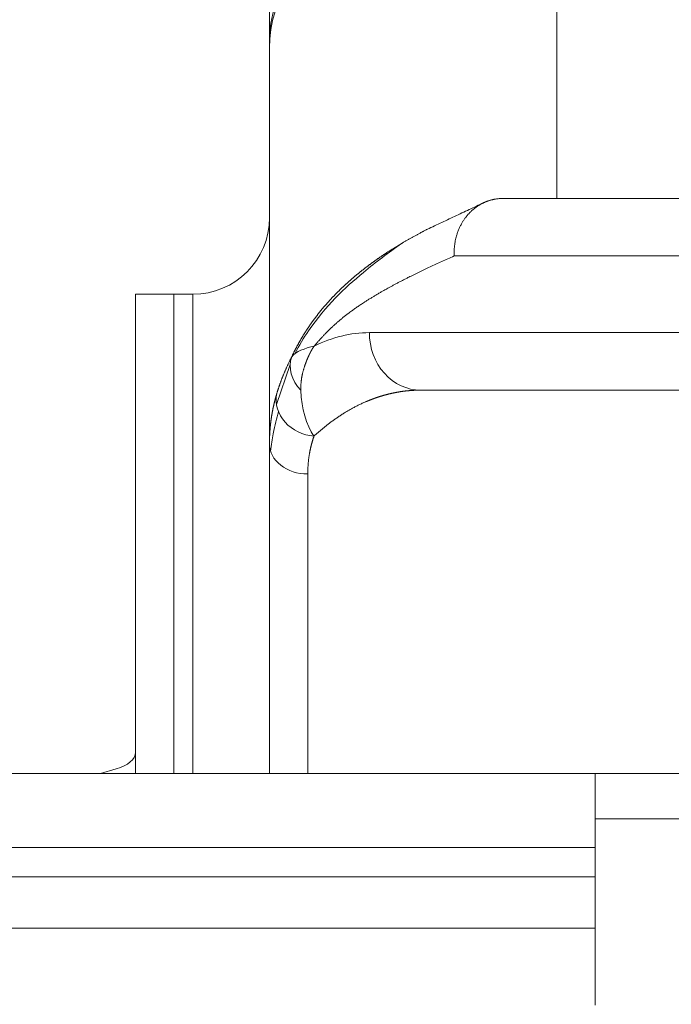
# Model space of a CAD drawing. Header units: millimetres. Extents: x 176 to 9387, y -11044 to -3322.
# Tile 192 of 256: x 8268 to 8302, y -9917 to -9866. Entities that reach past the tile are written whole.
import ezdxf

# ---------------------------------------------------------------- set-up
doc = ezdxf.new("R2010")
doc.units = ezdxf.units.MM
doc.header["$LTSCALE"] = 0.3175
doc.layers.add('1轮廓实线层', color=7, linetype='Continuous', lineweight=18)
doc.layers.add('7标注层', color=4, linetype='Continuous', lineweight=13)
doc.styles.add('PC_TEXTSTYLE', font='ISOCP.SHX', dxfattribs={"width": 0.707, "bigfont": 'GBCBIG.SHX'})
doc.dimstyles.new('GB_LINEAR', dxfattribs={"dimtxt": 3.5, "dimasz": 3.5, "dimexe": 1, "dimexo": 0, "dimgap": 1.5, "dimtad": 1, "dimdsep": 46, "dimtxsty": 'PC_TEXTSTYLE', "dimcen": 0, "dimclrd": 256, "dimclrt": 3, "dimadec": 0, "dimazin": 2, "dimtp": 0.1, "dimtm": 0.1, "dimtfac": 0.71, "dimtdec": 3, "dimtmove": 0, "dimatfit": 3, "dimfxl": 1, "dimtfill": 1, "dimarcsym": 0})

# ---------------------------------------------------------------- blocks, each defined once
blk = doc.blocks.new('*D62')
at = {"layer": '7标注层', "color": 0, "lineweight": -2, "transparency": 16777216}
for p, q in [((8281.856, -9770.193), (8255.356, -9770.193)), ((8347.857, -9931.193), (8255.356, -9931.193))]:
    blk.add_line(p, q, dxfattribs=at)
at = {"layer": '7标注层', "lineweight": -2, "transparency": 16777216}
blk.add_line((8258.856, -9782.443), (8258.856, -9918.943), dxfattribs=at)
at = {"layer": '7标注层', "transparency": 16777216}
for points in [[(8260.898, -9782.443), (8256.815, -9782.443), (8258.856, -9770.193)], [(8256.815, -9918.943), (8260.898, -9918.943), (8258.856, -9931.193)]]:
    blk.add_solid(points, dxfattribs=at)
at = {"layer": 'Defpoints', "color": 0, "transparency": 16777216}
for p in [(8281.856, -9770.193), (8258.856, -9931.193), (8347.857, -9931.193)]:
    blk.add_point(p, dxfattribs=at)
at = {"layer": '7标注层', "color": 3, "transparency": 16777216, "insert": (8247.481, -9850.693), "char_height": 12.25, "attachment_point": 5, "rotation": 90, "style": 'PC_TEXTSTYLE', "bg_fill": 3, "box_fill_scale": 1.1, "bg_fill_color": 257, "bg_fill_transparency": 0}
blk.add_mtext('161', dxfattribs=at)

msp = doc.modelspace()

# ---------------------------------------------------------------- linework, layer by layer
at = {"layer": '1轮廓实线层'}
for p, q in [((8296.35631, -9875.19279), (8296.35631, -9857.61647)), ((8281.35631, -9888.00292), (8281.35631, -9867.34357)), ((8333.32933, -9875.19279), (8293.46174, -9875.19279)), ((8293.47352, -9875.19279), (8333.35631, -9875.19279)), ((8330.68329, -9878.19279), (8290.99914, -9878.19279)), ((8276.35631, -9880.19279), (8274.35631, -9880.19279)), ((8274.35631, -9905.19033), (8274.35631, -9880.19279)), ((8277.35631, -9880.19279), (8276.35631, -9880.19279)), ((8276.35631, -9905.19033), (8276.35631, -9880.19279)), ((8277.35631, -9905.19319), (8277.35631, -9880.19279)), ((8277.35631, -9905.19241), (8277.35631, -9880.19279)), ((8286.57382, -9882.19279), (8328.68329, -9882.19279)), ((8282.43943, -9883.85305), (8281.72162, -9885.93724)), ((8289.21987, -9885.19279), (8331.32933, -9885.19279)), ((8331.35631, -9885.19279), (8289.24684, -9885.19279)), ((8281.35631, -9905.19279), (8281.35631, -9888.00292)), ((8283.35631, -9889.56564), (8283.35631, -9905.19279)), ((8273.35631, -9904.95519), (8272.53304, -9905.19284)), ((8166.85631, -9905.19279), (8298.35631, -9905.19279)), ((8298.35631, -9905.19279), (8298.35631, -9907.5539)), ((8298.35631, -9905.19279), (8313.35631, -9905.19279)), ((8298.35631, -9917.27427), (8298.35631, -9907.5539)), ((8298.35631, -9907.5539), (8313.35631, -9907.5539)), ((8166.85631, -9909.04521), (8298.35631, -9909.04521)), ((8298.35631, -9910.58214), (8166.85631, -9910.58214)), ((8166.85631, -9913.26229), (8298.35631, -9913.26229))]:
    msp.add_line(p, q, dxfattribs=at)
msp.add_arc((8277.35631, -9876.19279), 4, 270, 0, dxfattribs=at)
for centre, major_axis, ratio, start_param, end_param in [((8296.35631, -9867.01284), (-15, 0), 0.63553586, 4.71785984, 6.28318531), ((8296.35631, -9867.34357), (-15, 0), 0.64847358, 4.71238898, 6.28318531), ((8286.57382, -9905.19279), (0, -23), 0.50952545, 3.14159265, 3.38982944), ((8289.24684, -9882.19279), (0, -3), 0.89100652, 4.71238898, 6.28318531), ((8284.36267, -9884.21438), (1.76698, -0.9369), 0.81492188, 3.26067949, 4.33026164), ((8283.68089, -9885.83248), (1.9083, -0.59867), 0.87040535, 3.2394097, 4.97895474), ((8283.35631, -9888.00292), (2, 0), 0.78135768, 3.14159265, 4.71238898), ((8272.35631, -9904.08916), (2, 0), 0.5, 5.23598776, 6.28318531)]:
    msp.add_ellipse(centre, major_axis=major_axis, ratio=ratio, start_param=start_param, end_param=end_param, dxfattribs=at)
for points, degree in [([(8281.35631, -9867.01284), (8281.35631, -9861.99216), (8281.35631, -9855.53019), (8281.35631, -9849.03916)], 3), ([(8281.35631, -9867.34357), (8281.35631, -9867.23411), (8281.35631, -9867.12386), (8281.35631, -9867.01284)], 3), ([(8292.54261, -9875.4155), (8289.50511, -9876.84291)], 1), ([(8283.6945, -9882.89781), (8283.2031, -9883.00784), (8282.72862, -9883.17176), (8282.5175, -9883.45519)], 3), ([(8283.68089, -9887.5925), (8283.27567, -9887.00577), (8283.03217, -9886.16677), (8282.99534, -9885.20111)], 3)]:
    msp.add_open_spline(points, degree=degree, dxfattribs=at)
for points, degree, knots in [([(8290.99913, -9878.19267), (8290.99901, -9878.18989), (8290.99852, -9878.17877), (8290.99766, -9878.15642), (8290.99639, -9878.11441), (8290.99521, -9878.03612), (8290.99682, -9877.92794), (8291.00393, -9877.79487), (8291.02043, -9877.61936), (8291.05511, -9877.39808), (8291.11148, -9877.16588), (8291.17643, -9876.96386), (8291.24259, -9876.79407), (8291.31565, -9876.63531), (8291.39418, -9876.488), (8291.47677, -9876.35231), (8291.54665, -9876.25061), (8291.60089, -9876.17782), (8291.63841, -9876.12975), (8291.67683, -9876.08275), (8291.71612, -9876.03684), (8291.75623, -9875.99206), (8291.79715, -9875.94842), (8291.83882, -9875.90595), (8291.88123, -9875.86467), (8291.92432, -9875.8246), (8291.96807, -9875.78575), (8292.01244, -9875.74814), (8292.05738, -9875.71178), (8292.10286, -9875.67668), (8292.14884, -9875.64285), (8292.19529, -9875.6103), (8292.24216, -9875.57903), (8292.28941, -9875.54904), (8292.33701, -9875.52034), (8292.38491, -9875.49292), (8292.43309, -9875.46678), (8292.4815, -9875.44193), (8292.5301, -9875.41834), (8292.57886, -9875.39602), (8292.62774, -9875.37495), (8292.67671, -9875.35513), (8292.72572, -9875.33654), (8292.77476, -9875.31917), (8292.82378, -9875.30301), (8292.87275, -9875.28804), (8292.92164, -9875.27425), (8292.97043, -9875.26161), (8293.01907, -9875.25011), (8293.06754, -9875.23974), (8293.11581, -9875.23041), (8293.14801, -9875.22506), (8293.16404, -9875.22239)], 3, [0, 0, 0, 0, 0.00194938, 0.00779361, 0.01566354, 0.03139478, 0.06269338, 0.09162265, 0.12519641, 0.18712626, 0.25039041, 0.29587702, 0.33998442, 0.38258139, 0.42355436, 0.46280742, 0.50026198, 0.51556342, 0.53083987, 0.54608762, 0.56130302, 0.57648246, 0.59162237, 0.60671922, 0.62176954, 0.63676994, 0.65171707, 0.66660766, 0.6814385, 0.69620648, 0.71090855, 0.72554174, 0.74010319, 0.75459009, 0.76899975, 0.78332957, 0.79757704, 0.81173973, 0.82581534, 0.83980165, 0.85369653, 0.86749796, 0.88120403, 0.89481292, 0.90832291, 0.92173237, 0.9350398, 0.94824376, 0.96134294, 0.97433611, 0.98722215, 1, 1, 1, 1]), ([(8293.16405, -9875.2224), (8293.2307, -9875.21174), (8293.28984, -9875.20429), (8293.35497, -9875.19832), (8293.36758, -9875.19729), (8293.39158, -9875.19558), (8293.40301, -9875.19489), (8293.43577, -9875.19328), (8293.45553, -9875.19279), (8293.47352, -9875.19279)], 3, [0, 0, 0, 0, 0.5, 0.5, 0.625, 0.625, 0.75, 0.75, 1, 1, 1, 1]), ([(8289.36459, -9876.92192), (8289.37512, -9876.91638), (8289.43137, -9876.88681), (8289.50492, -9876.84848), (8289.568, -9876.81591), (8289.58526, -9876.80702)], 3, [0, 0, 0, 0, 0.1433475, 0.7656892, 1, 1, 1, 1]), ([(8282.5175, -9883.45519), (8282.52375, -9883.44189), (8282.53627, -9883.41524), (8282.5552, -9883.37546), (8282.57428, -9883.33573), (8282.59351, -9883.29609), (8282.6129, -9883.25652), (8282.63243, -9883.21704), (8282.65212, -9883.17763), (8282.67196, -9883.13829), (8282.69196, -9883.09904), (8282.7121, -9883.05986), (8282.7324, -9883.02076), (8282.75285, -9882.98174), (8282.77345, -9882.9428), (8282.7942, -9882.90393), (8282.8151, -9882.86515), (8282.83616, -9882.82644), (8282.85737, -9882.78781), (8282.87873, -9882.74926), (8282.90024, -9882.71079), (8282.9219, -9882.67239), (8282.94371, -9882.63408), (8282.96568, -9882.59585), (8282.98779, -9882.55769), (8283.01006, -9882.51961), (8283.03248, -9882.48162), (8283.05505, -9882.4437), (8283.07777, -9882.40586), (8283.10064, -9882.3681), (8283.12367, -9882.33042), (8283.14684, -9882.29282), (8283.17017, -9882.2553), (8283.19364, -9882.21786), (8283.21727, -9882.1805), (8283.24105, -9882.14322), (8283.26497, -9882.10602), (8283.28905, -9882.0689), (8283.31328, -9882.03186), (8283.33766, -9881.9949), (8283.36219, -9881.95802), (8283.38687, -9881.92122), (8283.4117, -9881.8845), (8283.43667, -9881.84786), (8283.4618, -9881.8113), (8283.48708, -9881.77482), (8283.51251, -9881.73842), (8283.53808, -9881.7021), (8283.56381, -9881.66586), (8283.58969, -9881.62971), (8283.61571, -9881.59363), (8283.64188, -9881.55763), (8283.66821, -9881.52171), (8283.69468, -9881.48588), (8283.7213, -9881.45012), (8283.74807, -9881.41445), (8283.77498, -9881.37886), (8283.80205, -9881.34334), (8283.82926, -9881.30791), (8283.85662, -9881.27256), (8283.88413, -9881.23729), (8283.91179, -9881.20209), (8283.93959, -9881.16698), (8283.96754, -9881.13195), (8283.99564, -9881.09701), (8284.02389, -9881.06214), (8284.05228, -9881.02735), (8284.08082, -9880.99264), (8284.10951, -9880.95802), (8284.13834, -9880.92347), (8284.16732, -9880.88901), (8284.19645, -9880.85462), (8284.22572, -9880.82032), (8284.25514, -9880.7861), (8284.2847, -9880.75195), (8284.31441, -9880.71789), (8284.34427, -9880.68391), (8284.37427, -9880.65001), (8284.40441, -9880.61619), (8284.4347, -9880.58245), (8284.46514, -9880.54879), (8284.49572, -9880.51521), (8284.52644, -9880.48171), (8284.55731, -9880.4483), (8284.58832, -9880.41496), (8284.61948, -9880.3817), (8284.65078, -9880.34852), (8284.68222, -9880.31543), (8284.7138, -9880.28241), (8284.74553, -9880.24947), (8284.7774, -9880.21661), (8284.80942, -9880.18384), (8284.84158, -9880.15114), (8284.87387, -9880.11852), (8284.90632, -9880.08599), (8284.9389, -9880.05353), (8284.97162, -9880.02115), (8285.00449, -9879.98885), (8285.0375, -9879.95663), (8285.07064, -9879.9245), (8285.10393, -9879.89244), (8285.13736, -9879.86046), (8285.17093, -9879.82856), (8285.20464, -9879.79673), (8285.23849, -9879.76499), (8285.27248, -9879.73333), (8285.30661, -9879.70174), (8285.34087, -9879.67024), (8285.37528, -9879.63881), (8285.40982, -9879.60746), (8285.44451, -9879.5762), (8285.47933, -9879.54501), (8285.51428, -9879.51389), (8285.54938, -9879.48286), (8285.58461, -9879.4519), (8285.61999, -9879.42103), (8285.65549, -9879.39023), (8285.69114, -9879.35951), (8285.72692, -9879.32886), (8285.76283, -9879.2983), (8285.79889, -9879.26781), (8285.83507, -9879.2374), (8285.8714, -9879.20707), (8285.90785, -9879.17681), (8285.94445, -9879.14663), (8285.98117, -9879.11653), (8286.01803, -9879.08651), (8286.05503, -9879.05656), (8286.09216, -9879.02669), (8286.12942, -9878.9969), (8286.16681, -9878.96718), (8286.20434, -9878.93754), (8286.242, -9878.90797), (8286.27979, -9878.87848), (8286.31772, -9878.84907), (8286.35577, -9878.81973), (8286.39396, -9878.79047), (8286.43227, -9878.76128), (8286.47072, -9878.73217), (8286.5093, -9878.70314), (8286.548, -9878.67417), (8286.58684, -9878.64529), (8286.62581, -9878.61648), (8286.6649, -9878.58774), (8286.70413, -9878.55907), (8286.74348, -9878.53049), (8286.78296, -9878.50197), (8286.82257, -9878.47353), (8286.8623, -9878.44516), (8286.90216, -9878.41687), (8286.94215, -9878.38865), (8286.98227, -9878.3605), (8287.02251, -9878.33242), (8287.06287, -9878.30442), (8287.10337, -9878.27649), (8287.14398, -9878.24863), (8287.18472, -9878.22084), (8287.22559, -9878.19313), (8287.26658, -9878.16549), (8287.30769, -9878.13792), (8287.34893, -9878.11042), (8287.39028, -9878.08299), (8287.45459, -9878.04057), (8287.54237, -9877.98326), (8287.65418, -9877.91131), (8287.76766, -9877.83934), (8287.88279, -9877.76736), (8287.9996, -9877.69537), (8288.11809, -9877.62339), (8288.23826, -9877.55141), (8288.36012, -9877.47944), (8288.48369, -9877.40749), (8288.60896, -9877.33557), (8288.73594, -9877.26368), (8288.86464, -9877.19182), (8288.99505, -9877.12001), (8289.12719, -9877.04825), (8289.25054, -9876.98218), (8289.3299, -9876.94019), (8289.36459, -9876.92192)], 3, [0, 0, 0, 0, 0.00374157, 0.00749235, 0.01125241, 0.0150218, 0.01880058, 0.02258879, 0.0263865, 0.03019375, 0.03401059, 0.03783709, 0.04167328, 0.04551921, 0.04937494, 0.05324051, 0.05711597, 0.06100136, 0.06489673, 0.06880213, 0.0727176, 0.07664318, 0.08057892, 0.08452485, 0.08848103, 0.09244748, 0.09642426, 0.1004114, 0.10440893, 0.10841691, 0.11243535, 0.11646431, 0.12050382, 0.12455392, 0.12861463, 0.132686, 0.13676805, 0.14086083, 0.14496437, 0.14907869, 0.15320383, 0.15733983, 0.1614867, 0.16564449, 0.16981323, 0.17399293, 0.17818363, 0.18238537, 0.18659816, 0.19082204, 0.19505702, 0.19930315, 0.20356044, 0.20782892, 0.21210861, 0.21639954, 0.22070174, 0.22501523, 0.22934002, 0.23367615, 0.23802364, 0.24238251, 0.24675277, 0.25113446, 0.25552759, 0.25993219, 0.26434827, 0.26877586, 0.27321497, 0.27766562, 0.28212783, 0.28660163, 0.29108702, 0.29558403, 0.30009268, 0.30461298, 0.30914494, 0.3136886, 0.31824395, 0.32281102, 0.32738983, 0.33198038, 0.3365827, 0.3411968, 0.34582269, 0.35046039, 0.35510991, 0.35977127, 0.36444448, 0.36912956, 0.37382651, 0.37853535, 0.38325609, 0.38798875, 0.39273334, 0.39748986, 0.40225834, 0.40703878, 0.41183119, 0.41663559, 0.42145198, 0.42628038, 0.4311208, 0.43597325, 0.44083774, 0.44571428, 0.45060287, 0.45550354, 0.46041628, 0.46534111, 0.47027804, 0.47522708, 0.48018823, 0.4851615, 0.49014691, 0.49514446, 0.50015416, 0.50517602, 0.51021005, 0.51525625, 0.52031463, 0.52538521, 0.53046799, 0.53556297, 0.54067017, 0.54578958, 0.55092123, 0.55606512, 0.56122124, 0.56638962, 0.57157026, 0.57676316, 0.58196834, 0.58718579, 0.59241553, 0.59765756, 0.60291189, 0.60817853, 0.61345748, 0.61874875, 0.62405234, 0.62936826, 0.63469653, 0.64003713, 0.64539009, 0.6507554, 0.65613308, 0.66152312, 0.66692554, 0.67234035, 0.67776754, 0.68320712, 0.6886591, 0.69412349, 0.69960029, 0.7050895, 0.71059115, 0.71610522, 0.72163172, 0.72717067, 0.73272206, 0.73828591, 0.74386222, 0.75865566, 0.77364635, 0.78883412, 0.8042188, 0.81980021, 0.83557817, 0.8515525, 0.86772303, 0.88408956, 0.90065194, 0.91740998, 0.93436351, 0.95151238, 0.96885642, 0.98639549, 1, 1, 1, 1]), ([(8282.67935, -9883.29453), (8282.90434, -9882.85899), (8283.14517, -9882.46507), (8284.29258, -9880.7889), (8285.27357, -9879.86939), (8286.91924, -9878.50607), (8287.5835, -9878.01328), (8288.25173, -9877.54338)], 3, [0, 0, 0, 0, 0.14421339, 0.14421339, 0.65910737, 0.65910737, 1, 1, 1, 1]), ([(8290.99914, -9878.19279), (8288.68352, -9879.21475), (8287.27282, -9880.02437), (8286.16534, -9880.65996), (8285.4402, -9881.21384), (8284.4553, -9881.96613), (8283.6945, -9882.89781)], 2, [0, 0, 0, 0.5, 0.5, 0.75, 0.75, 1, 1, 1]), ([(8283.69478, -9882.9006), (8283.69428, -9882.90087), (8283.69323, -9882.90144), (8283.69159, -9882.90257), (8283.68982, -9882.90396), (8283.68792, -9882.90563), (8283.68587, -9882.90756), (8283.6837, -9882.90976), (8283.68138, -9882.91223), (8283.67893, -9882.91497), (8283.67635, -9882.91798), (8283.67363, -9882.92127), (8283.67078, -9882.92482), (8283.66779, -9882.92865), (8283.66467, -9882.93274), (8283.66142, -9882.93712), (8283.65804, -9882.94176), (8283.65452, -9882.94668), (8283.65087, -9882.95187), (8283.6471, -9882.95733), (8283.64319, -9882.96307), (8283.63916, -9882.96908), (8283.635, -9882.97537), (8283.63072, -9882.98193), (8283.62631, -9882.98877), (8283.62177, -9882.99589), (8283.61711, -9883.00328), (8283.61233, -9883.01095), (8283.60743, -9883.0189), (8283.60241, -9883.02713), (8283.59727, -9883.03564), (8283.59202, -9883.04443), (8283.58665, -9883.05349), (8283.58116, -9883.06284), (8283.57557, -9883.07247), (8283.56986, -9883.08238), (8283.56404, -9883.09258), (8283.55811, -9883.10306), (8283.55208, -9883.11382), (8283.54594, -9883.12487), (8283.5397, -9883.1362), (8283.53336, -9883.14782), (8283.52691, -9883.15972), (8283.52037, -9883.17191), (8283.51374, -9883.18439), (8283.50701, -9883.19716), (8283.50019, -9883.21022), (8283.49328, -9883.22356), (8283.48628, -9883.2372), (8283.4792, -9883.25112), (8283.47204, -9883.26534), (8283.46479, -9883.27985), (8283.45747, -9883.29466), (8283.45006, -9883.30975), (8283.44259, -9883.32514), (8283.43505, -9883.34083), (8283.42743, -9883.35681), (8283.41975, -9883.37308), (8283.41201, -9883.38966), (8283.4042, -9883.40652), (8283.39634, -9883.42369), (8283.38842, -9883.44115), (8283.38045, -9883.45891), (8283.37243, -9883.47697), (8283.36436, -9883.49533), (8283.35625, -9883.51398), (8283.3481, -9883.53294), (8283.33991, -9883.55219), (8283.33169, -9883.57175), (8283.32343, -9883.59161), (8283.31515, -9883.61176), (8283.30684, -9883.63222), (8283.2985, -9883.65298), (8283.29015, -9883.67404), (8283.28179, -9883.6954), (8283.27341, -9883.71706), (8283.26502, -9883.73902), (8283.25663, -9883.76128), (8283.24823, -9883.78385), (8283.23984, -9883.80671), (8283.23145, -9883.82988), (8283.22308, -9883.85335), (8283.21471, -9883.87711), (8283.20636, -9883.90118), (8283.19803, -9883.92554), (8283.18973, -9883.9502), (8283.17769, -9883.98646), (8283.16237, -9884.03419), (8283.14436, -9884.09336), (8283.1274, -9884.15227), (8283.11148, -9884.21091), (8283.09659, -9884.26926), (8283.08274, -9884.32731), (8283.0699, -9884.38503), (8283.05808, -9884.44242), (8283.04726, -9884.49945), (8283.03744, -9884.5561), (8283.02862, -9884.61237), (8283.02078, -9884.66824), (8283.01391, -9884.72368), (8283.008, -9884.7787), (8283.00306, -9884.83326), (8282.99906, -9884.88735), (8282.996, -9884.94097), (8282.99388, -9884.9941), (8282.99266, -9885.04672), (8282.99238, -9885.09882), (8282.99292, -9885.15039), (8282.99405, -9885.18462), (8282.99461, -9885.20163)], 3, [0, 0, 0, 0, 0.00100488, 0.00211704, 0.0033387, 0.00467153, 0.00611682, 0.00767557, 0.00934857, 0.01113645, 0.01303974, 0.01505885, 0.01719414, 0.01944591, 0.02181438, 0.02429979, 0.02690229, 0.02962204, 0.03245917, 0.03541377, 0.03848596, 0.0416758, 0.04498335, 0.04840868, 0.05195183, 0.05561284, 0.05939174, 0.06328855, 0.06730329, 0.07143598, 0.07568662, 0.08005521, 0.08454176, 0.08914626, 0.0938687, 0.09870908, 0.10366737, 0.10874356, 0.11393762, 0.11924954, 0.12467928, 0.13022683, 0.13589214, 0.14167518, 0.14757591, 0.15359431, 0.15973031, 0.16598389, 0.17235499, 0.17884357, 0.18544957, 0.19217295, 0.19901363, 0.20597158, 0.21304671, 0.22023898, 0.22754832, 0.23497465, 0.24251791, 0.25017803, 0.25795491, 0.2658485, 0.2738587, 0.28198543, 0.2902286, 0.29858813, 0.30706392, 0.31565586, 0.32436387, 0.33318784, 0.34212767, 0.35118324, 0.36035444, 0.36964116, 0.37904327, 0.38856066, 0.39819319, 0.40794074, 0.41780318, 0.42778035, 0.43787213, 0.44807836, 0.4583989, 0.46883359, 0.47938227, 0.49004479, 0.50082096, 0.52635253, 0.55160185, 0.57657054, 0.60126029, 0.62567278, 0.64980972, 0.67367283, 0.69726386, 0.72058459, 0.74363681, 0.76642232, 0.78894297, 0.8112006, 0.83319709, 0.85493434, 0.87641425, 0.89763878, 0.91860988, 0.93932953, 0.95979974, 0.98002255, 1, 1, 1, 1]), ([(8281.73083, -9885.39888), (8281.73459, -9885.38636), (8281.74216, -9885.36117), (8281.75383, -9885.32301), (8281.76581, -9885.28428), (8281.77815, -9885.24497), (8281.79083, -9885.20508), (8281.80388, -9885.16462), (8281.81729, -9885.12359), (8281.83107, -9885.08197), (8281.84523, -9885.03979), (8281.85978, -9884.99703), (8281.87473, -9884.9537), (8281.89008, -9884.9098), (8281.90584, -9884.86532), (8281.92202, -9884.82028), (8281.93863, -9884.77467), (8281.95567, -9884.7285), (8281.97316, -9884.68175), (8281.9911, -9884.63445), (8282.0095, -9884.58658), (8282.02837, -9884.53815), (8282.04771, -9884.48916), (8282.06754, -9884.43961), (8282.08786, -9884.38951), (8282.10869, -9884.33885), (8282.13003, -9884.28764), (8282.15188, -9884.23588), (8282.17427, -9884.18358), (8282.19719, -9884.13072), (8282.22066, -9884.07733), (8282.24469, -9884.0234), (8282.26928, -9883.96893), (8282.29444, -9883.91392), (8282.32019, -9883.85839), (8282.34652, -9883.80232), (8282.37346, -9883.74574), (8282.40101, -9883.68862), (8282.42918, -9883.631), (8282.45799, -9883.57285), (8282.4874, -9883.5142), (8282.50744, -9883.47491), (8282.5175, -9883.45519)], 3, [0, 0, 0, 0, 0.02019379, 0.04063722, 0.06133005, 0.08227207, 0.10346305, 0.12490276, 0.14659096, 0.16852743, 0.19071191, 0.21314416, 0.23582393, 0.25875098, 0.28192505, 0.30534588, 0.32901321, 0.35292678, 0.37708633, 0.40149158, 0.42614227, 0.45103812, 0.47617886, 0.50156421, 0.52719389, 0.55306761, 0.5791851, 0.60554606, 0.63215021, 0.65899726, 0.68608691, 0.71341888, 0.74099286, 0.76880856, 0.79686569, 0.82516393, 0.853703, 0.88248258, 0.91150237, 0.94076208, 0.97026139, 1, 1, 1, 1]), ([(8281.35631, -9888.00292), (8281.35633, -9887.9881), (8281.35636, -9887.95845), (8281.35668, -9887.91415), (8281.35719, -9887.86999), (8281.3579, -9887.82598), (8281.35881, -9887.78212), (8281.35992, -9887.73841), (8281.36123, -9887.69485), (8281.36272, -9887.65145), (8281.36442, -9887.60819), (8281.3663, -9887.56508), (8281.36838, -9887.52212), (8281.37064, -9887.47932), (8281.37309, -9887.43667), (8281.37573, -9887.39417), (8281.37855, -9887.35182), (8281.38155, -9887.30963), (8281.38473, -9887.26759), (8281.38809, -9887.22571), (8281.39163, -9887.18397), (8281.39535, -9887.1424), (8281.39924, -9887.10097), (8281.40331, -9887.0597), (8281.40754, -9887.01859), (8281.41195, -9886.97763), (8281.41652, -9886.93683), (8281.42126, -9886.89618), (8281.42617, -9886.85569), (8281.43124, -9886.81535), (8281.43648, -9886.77517), (8281.44187, -9886.73515), (8281.44742, -9886.69528), (8281.45314, -9886.65557), (8281.459, -9886.61601), (8281.46503, -9886.57661), (8281.47121, -9886.53737), (8281.47753, -9886.49829), (8281.48401, -9886.45936), (8281.49064, -9886.42059), (8281.49742, -9886.38198), (8281.50434, -9886.34352), (8281.51141, -9886.30522), (8281.51862, -9886.26708), (8281.52597, -9886.2291), (8281.53346, -9886.19127), (8281.54109, -9886.1536), (8281.54886, -9886.11609), (8281.55676, -9886.07874), (8281.5648, -9886.04154), (8281.57297, -9886.0045), (8281.58127, -9885.96762), (8281.5897, -9885.93089), (8281.59826, -9885.89432), (8281.60695, -9885.85791), (8281.61576, -9885.82166), (8281.6247, -9885.78556), (8281.63376, -9885.74963), (8281.64294, -9885.71384), (8281.65225, -9885.67822), (8281.66167, -9885.64275), (8281.6712, -9885.60744), (8281.68086, -9885.57228), (8281.69062, -9885.53729), (8281.70051, -9885.50244), (8281.7105, -9885.46776), (8281.7206, -9885.43322), (8281.72742, -9885.41033), (8281.73083, -9885.39888)], 3, [0, 0, 0, 0, 0.01537339, 0.03073752, 0.04609252, 0.06143849, 0.07677556, 0.09210382, 0.10742339, 0.1227344, 0.13803693, 0.15333113, 0.16861708, 0.18389491, 0.19916474, 0.21442666, 0.2296808, 0.24492728, 0.26016619, 0.27539766, 0.2906218, 0.30583873, 0.32104855, 0.33625139, 0.35144734, 0.36663654, 0.38181909, 0.39699511, 0.41216471, 0.427328, 0.4424851, 0.45763613, 0.47278119, 0.48792041, 0.5030539, 0.51818176, 0.53330413, 0.54842111, 0.56353282, 0.57863937, 0.59374088, 0.60883746, 0.62392923, 0.63901631, 0.6540988, 0.66917684, 0.68425052, 0.69931998, 0.71438532, 0.72944665, 0.74450411, 0.7595578, 0.77460784, 0.78965435, 0.80469744, 0.81973723, 0.83477383, 0.84980737, 0.86483797, 0.87986573, 0.89489078, 0.90991323, 0.9249332, 0.93995081, 0.95496618, 0.96997942, 0.98499065, 1, 1, 1, 1]), ([(8289.24684, -9885.19279), (8289.23346, -9885.19281), (8289.20678, -9885.19286), (8289.16687, -9885.19322), (8289.12718, -9885.1938), (8289.0877, -9885.1946), (8289.04844, -9885.19562), (8289.00939, -9885.19686), (8288.97055, -9885.19832), (8288.93194, -9885.19999), (8288.89353, -9885.20186), (8288.85534, -9885.20393), (8288.81737, -9885.20621), (8288.77962, -9885.20868), (8288.74207, -9885.21135), (8288.70475, -9885.2142), (8288.66764, -9885.21724), (8288.63074, -9885.22046), (8288.59406, -9885.22387), (8288.55759, -9885.22744), (8288.52134, -9885.23119), (8288.48531, -9885.23511), (8288.44949, -9885.2392), (8288.41388, -9885.24345), (8288.37849, -9885.24785), (8288.34332, -9885.25242), (8288.30836, -9885.25713), (8288.27362, -9885.262), (8288.23909, -9885.26701), (8288.20478, -9885.27216), (8288.17068, -9885.27745), (8288.1368, -9885.28288), (8288.10313, -9885.28845), (8288.06968, -9885.29414), (8288.03644, -9885.29996), (8288.00342, -9885.30591), (8287.97061, -9885.31197), (8287.93802, -9885.31816), (8287.90565, -9885.32446), (8287.87349, -9885.33087), (8287.84154, -9885.33739), (8287.80981, -9885.34401), (8287.7783, -9885.35074), (8287.747, -9885.35757), (8287.71591, -9885.3645), (8287.68504, -9885.37152), (8287.65439, -9885.37863), (8287.62395, -9885.38584), (8287.59373, -9885.39312), (8287.56372, -9885.40049), (8287.53393, -9885.40794), (8287.50435, -9885.41547), (8287.47499, -9885.42308), (8287.44584, -9885.43075), (8287.41691, -9885.43849), (8287.3882, -9885.44631), (8287.35969, -9885.45418), (8287.33141, -9885.46212), (8287.30334, -9885.47011), (8287.27548, -9885.47816), (8287.24784, -9885.48627), (8287.22042, -9885.49442), (8287.19321, -9885.50263), (8287.16622, -9885.51088), (8287.13944, -9885.51917), (8287.11287, -9885.5275), (8287.08653, -9885.53588), (8287.06039, -9885.54428), (8287.03447, -9885.55273), (8287.00877, -9885.5612), (8286.98329, -9885.5697), (8286.95801, -9885.57823), (8286.93296, -9885.58678), (8286.90812, -9885.59535), (8286.88349, -9885.60395), (8286.85908, -9885.61256), (8286.83488, -9885.62118), (8286.8109, -9885.62982), (8286.78714, -9885.63847), (8286.76359, -9885.64713), (8286.74025, -9885.65579), (8286.71713, -9885.66445), (8286.69423, -9885.67312), (8286.67154, -9885.68179), (8286.64907, -9885.69046), (8286.62681, -9885.69912), (8286.60477, -9885.70777), (8286.58294, -9885.71642), (8286.56133, -9885.72505), (8286.53993, -9885.73367), (8286.51875, -9885.74228), (8286.49778, -9885.75087), (8286.47703, -9885.75944), (8286.45649, -9885.768), (8286.43617, -9885.77652), (8286.41607, -9885.78503), (8286.39618, -9885.79351), (8286.35346, -9885.81186), (8286.28808, -9885.84051), (8286.20024, -9885.88026), (8286.11308, -9885.92093), (8286.0266, -9885.96252), (8285.9408, -9886.005), (8285.85567, -9886.04834), (8285.77121, -9886.09253), (8285.68744, -9886.13755), (8285.60434, -9886.18338), (8285.52191, -9886.22998), (8285.44016, -9886.27736), (8285.35909, -9886.32547), (8285.27869, -9886.37431), (8285.19897, -9886.42385), (8285.11993, -9886.47407), (8285.04156, -9886.52495), (8284.96387, -9886.57648), (8284.88685, -9886.62863), (8284.81051, -9886.68139), (8284.73485, -9886.73472), (8284.65986, -9886.78863), (8284.58555, -9886.84308), (8284.51191, -9886.89805), (8284.43895, -9886.95354), (8284.36667, -9887.00951), (8284.29506, -9887.06596), (8284.22413, -9887.12286), (8284.15388, -9887.18019), (8284.0843, -9887.23794), (8284.0154, -9887.29609), (8283.94717, -9887.35463), (8283.87962, -9887.41352), (8283.81275, -9887.47278), (8283.74654, -9887.53231), (8283.70272, -9887.57249), (8283.68089, -9887.5925)], 3, [0, 0, 0, 0, 0.00698881, 0.01394096, 0.02085644, 0.02773527, 0.03457743, 0.04138293, 0.04815177, 0.05488396, 0.06157947, 0.06823833, 0.07486053, 0.08144607, 0.08799494, 0.09450716, 0.10098271, 0.10742161, 0.11382384, 0.12018941, 0.12651833, 0.13281058, 0.13906617, 0.1452851, 0.15146737, 0.15761298, 0.16372193, 0.16979422, 0.17582985, 0.18182882, 0.18779112, 0.19371677, 0.19960576, 0.20545809, 0.21127376, 0.21705277, 0.22279512, 0.22850081, 0.23416984, 0.23980221, 0.24539792, 0.25095697, 0.25647937, 0.2619651, 0.26741418, 0.27282659, 0.27820235, 0.28354144, 0.28884388, 0.29410966, 0.29933878, 0.30453124, 0.30968705, 0.31480619, 0.31988868, 0.3249345, 0.32994367, 0.33491619, 0.33985204, 0.34475123, 0.34961377, 0.35443965, 0.35922887, 0.36398144, 0.36869735, 0.3733766, 0.37801919, 0.38262512, 0.3871944, 0.39172702, 0.39622299, 0.4006823, 0.40510495, 0.40949094, 0.41384028, 0.41815297, 0.42242899, 0.42666837, 0.43087108, 0.43503714, 0.43916655, 0.4432593, 0.44731539, 0.45133483, 0.45531762, 0.45926375, 0.46317323, 0.46704605, 0.47088222, 0.47468173, 0.4784446, 0.4821708, 0.48586036, 0.48951326, 0.49312951, 0.49670911, 0.50025206, 0.50375835, 0.51954831, 0.53524329, 0.55084331, 0.56634838, 0.58175851, 0.59707372, 0.61229403, 0.62741944, 0.64244997, 0.65738565, 0.67222647, 0.68697247, 0.70162366, 0.71618005, 0.73064166, 0.74500851, 0.75928062, 0.773458, 0.78754067, 0.80152866, 0.81542197, 0.82922064, 0.84292468, 0.85653411, 0.87004895, 0.88346923, 0.89679496, 0.91002617, 0.92316288, 0.93620512, 0.9491529, 0.96200625, 0.9747652, 0.98742978, 1, 1, 1, 1]), ([(8281.41516, -9888.37883), (8281.44981, -9888.05086), (8281.49745, -9887.74606), (8281.63742, -9887.02271), (8281.73795, -9886.64455), (8281.83298, -9886.33011)], 3, [0, 0, 0, 0, 0.38905533, 0.38905533, 1, 1, 1, 1]), ([(8283.68089, -9887.5925), (8283.67733, -9887.60288), (8283.67023, -9887.62357), (8283.65977, -9887.65477), (8283.64948, -9887.68601), (8283.63938, -9887.71729), (8283.62946, -9887.74861), (8283.61972, -9887.77996), (8283.61016, -9887.81134), (8283.60079, -9887.84275), (8283.5916, -9887.87419), (8283.58259, -9887.90565), (8283.57376, -9887.93713), (8283.56512, -9887.96862), (8283.55666, -9888.00014), (8283.54838, -9888.03166), (8283.54028, -9888.06319), (8283.53237, -9888.09473), (8283.52464, -9888.12628), (8283.51709, -9888.15782), (8283.50973, -9888.18937), (8283.50254, -9888.22091), (8283.49554, -9888.25244), (8283.48872, -9888.28397), (8283.48209, -9888.31549), (8283.47564, -9888.34699), (8283.46937, -9888.37847), (8283.46328, -9888.40994), (8283.45737, -9888.44139), (8283.45165, -9888.47281), (8283.44416, -9888.51525), (8283.43516, -9888.56887), (8283.42498, -9888.63393), (8283.41551, -9888.69922), (8283.40673, -9888.76475), (8283.39866, -9888.83049), (8283.39129, -9888.89645), (8283.38462, -9888.96261), (8283.37866, -9889.02896), (8283.37339, -9889.09549), (8283.36883, -9889.16219), (8283.36497, -9889.22905), (8283.36181, -9889.29606), (8283.35935, -9889.36322), (8283.3576, -9889.43051), (8283.35651, -9889.4979), (8283.35637, -9889.5431), (8283.35631, -9889.56564)], 3, [0, 0, 0, 0, 0.01840554, 0.03672168, 0.05494851, 0.07308609, 0.0911345, 0.10909383, 0.12696414, 0.14474553, 0.16243807, 0.18004184, 0.19755693, 0.21498343, 0.23232142, 0.24957099, 0.26673223, 0.28380523, 0.30079008, 0.31768688, 0.33449572, 0.3512167, 0.36784991, 0.38439546, 0.40085345, 0.41722398, 0.43350715, 0.44970307, 0.46581185, 0.48183361, 0.49776844, 0.53042718, 0.56291174, 0.59522314, 0.62736239, 0.65933053, 0.6911286, 0.72275769, 0.75421886, 0.78551324, 0.81664194, 0.8476061, 0.87840688, 0.90904545, 0.93952302, 0.96984079, 1, 1, 1, 1])]:
    msp.add_open_spline(points, degree=degree, knots=knots, dxfattribs=at)

# ---------------------------------------------------------------- next in the draw order: dimensions: what is measured, and where the dimension line sits
at = {"layer": '7标注层'}
dim = msp.add_linear_dim(base=(8258.85631, -9931.19279), p1=(8281.85631, -9770.19279), p2=(8347.85737, -9931.19279), angle=90, dimstyle='GB_LINEAR', override={"dimscale": 3.5, "dimgap": 1.5, "dimtad": 1, "dimjust": 0, "dimdec": 2, "dimlfac": 1, "dimse1": 0, "dimse2": 0, "dimsd1": 0, "dimsd2": 0, "dimclrd": 256, "dimclre": 0, "dimtofl": 1}, dxfattribs=at)
dim.commit()
dim.dimension.update_dxf_attribs({"geometry": '*D62', "text_midpoint": (8247.48131, -9850.69279)})

doc.saveas('drawing.dxf')
